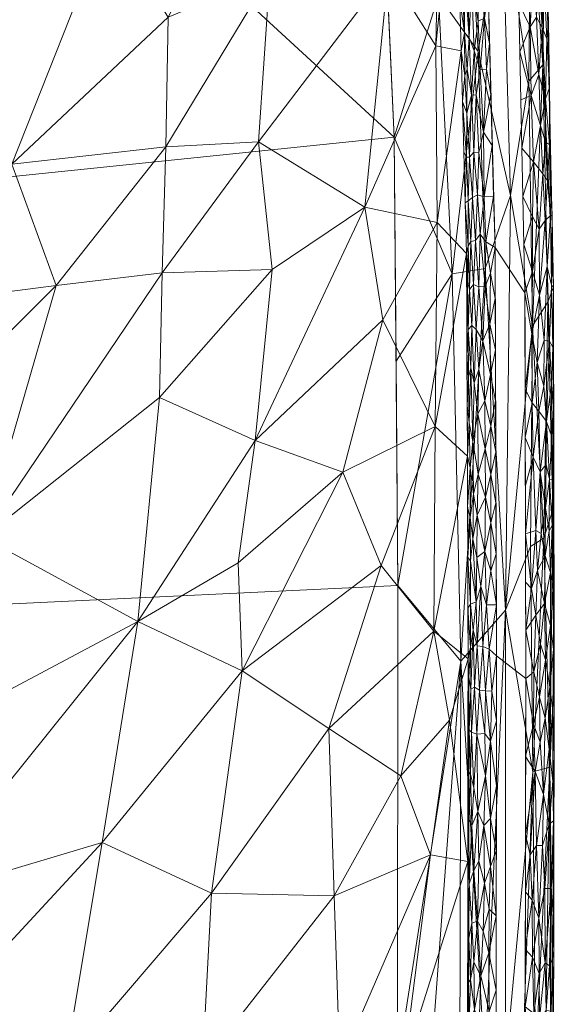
# Model space of a CAD drawing. Header units: millimetres. Extents: x -277 to 277, y 0 to 420.
# Tile 113 of 129: x 240 to 277, y 214 to 283. Entities that reach past the tile are written whole.
import ezdxf

# ---------------------------------------------------------------- set-up
doc = ezdxf.new("R2010")
doc.units = ezdxf.units.MM
doc.layers.add('A-GENM', color=13, linetype='Continuous')

# ---------------------------------------------------------------- blocks, each defined once
blk = doc.blocks.new('MODEL_CCASF646-0000410R0 - MODEL_CCASF646-0000410R0-462766-Preview')
at = {"layer": 'A-GENM', "lineweight": 9}
mesh = blk.add_polyface(dxfattribs=at)
corners = [(0.001, -418.071), (27.058, -418.028), (54.115, -417.814), (81.168, -417.341), (108.211, -416.472), (135.228, -414.994), (162.175, -412.551), (188.927, -408.504), (215.094, -401.625), (239.316, -389.574), (257.878, -369.901), (268.06, -344.836), (272.607, -318.164), (274.418, -291.167), (274.985, -264.116), (275.046, -237.058), (274.991, -209.999), (275.046, -182.942), (274.985, -155.884), (274.418, -128.833), (272.607, -101.836), (268.06, -75.164), (257.877, -50.099), (239.315, -30.426), (215.094, -18.375), (188.927, -11.496), (162.175, -7.449), (135.228, -5.006), (108.211, -3.528), (81.168, -2.659), (54.114, -2.186), (27.058, -1.972), (-0.001, -1.929), (-27.058, -1.972), (-54.115, -2.186), (-81.168, -2.659), (-108.211, -3.528), (-135.228, -5.006), (-162.175, -7.449), (-188.927, -11.496), (-215.094, -18.375), (-239.316, -30.426), (-257.878, -50.099), (-268.06, -75.164), (-272.607, -101.836), (-274.418, -128.833), (-274.985, -155.884), (-275.046, -182.942), (-274.991, -210.001), (-275.046, -237.058), (-274.985, -264.116), (-274.418, -291.167), (-272.607, -318.164), (-268.06, -344.836), (-257.877, -369.901), (-239.315, -389.574), (-215.094, -401.625), (-188.927, -408.504), (-162.175, -412.551), (-135.228, -414.994), (-108.211, -416.472), (-81.168, -417.341), (-54.114, -417.814), (-27.058, -418.028), (0, -417.379), (-28.642, -417.322), (-57.282, -417.085), (-85.919, -416.539), (-114.541, -415.492), (-143.122, -413.633), (-171.583, -410.421), (-199.673, -404.829), (-226.506, -394.82), (-249.166, -377.316), (-263.208, -352.36), (-269.623, -324.447), (-272.114, -295.914), (-272.885, -267.283), (-272.992, -238.642), (-272.958, -210), (-272.992, -181.358), (-272.885, -152.717), (-272.113, -124.086), (-269.623, -95.553), (-263.208, -67.64), (-249.167, -42.684), (-226.506, -25.18), (-199.673, -15.171), (-171.583, -9.579), (-143.122, -6.367), (-114.541, -4.508), (-85.919, -3.46), (-57.282, -2.915), (-28.642, -2.678), (0, -2.621), (28.642, -2.678), (57.282, -2.915), (85.919, -3.46), (114.541, -4.508), (143.122, -6.367), (171.583, -9.579), (199.673, -15.171), (226.506, -25.18), (249.167, -42.684), (263.208, -67.64), (269.623, -95.553), (272.113, -124.086), (272.885, -152.717), (272.992, -181.358), (272.958, -210), (272.992, -238.642), (272.885, -267.283), (272.114, -295.914), (269.623, -324.447), (263.208, -352.36), (249.166, -377.316), (226.506, -394.82), (199.673, -404.829), (171.583, -410.421), (143.122, -413.633), (114.541, -415.492), (85.919, -416.539), (57.282, -417.085), (28.642, -417.322)]
mesh.append_faces([[corners[k] for k in face] for face in [(42, 85, 41), (41, 86, 40), (86, 41, 85), (40, 87, 39), (117, 8, 116), (25, 101, 24), (100, 26, 99), (23, 103, 22), (103, 23, 102), (24, 102, 23), (102, 24, 101)]], dxfattribs={"vtx0": -1, "vtx1": -1})
mesh.append_faces([[corners[k] for k in face] for face in [(53, 74, 75, 52), (74, 53, 54, 73), (55, 72, 73), (72, 55, 56), (73, 54, 55), (78, 49, 50, 77), (79, 48, 49, 78), (77, 50, 51, 76), (52, 75, 76, 51), (65, 62, 63, 64), (62, 65, 66), (71, 56, 57), (56, 71, 72), (80, 46, 47, 79), (88, 38, 39, 87), (40, 86, 87), (89, 37, 38, 88), (90, 36, 37, 89), (91, 35, 36, 90), (92, 34, 35, 91), (93, 33, 34, 92), (94, 32, 33, 93), (122, 2, 3, 121), (121, 3, 4, 120), (2, 122, 123), (120, 4, 5, 119), (119, 5, 6, 118), (118, 6, 7, 117), (117, 7, 8), (116, 8, 9), (9, 115, 116), (115, 9, 10), (14, 110, 111, 13), (15, 109, 110, 14), (109, 15, 16), (27, 98, 99, 26), (98, 27, 28), (31, 94, 95, 30), (30, 95, 96, 29), (94, 31, 32), (29, 96, 97), (18, 107, 108, 17), (20, 105, 106, 19), (19, 106, 107, 18), (17, 108, 109, 16), (105, 20, 21, 104), (104, 21, 22, 103)]], dxfattribs={"vtx0": -1, "vtx2": -1})
mesh.append_faces([[corners[k] for k in face] for face in [(64, 63, 0, 1)]], dxfattribs={"vtx0": -1, "vtx3": -1})
mesh.append_faces([[corners[k] for k in face] for face in [(80, 81, 46), (47, 48, 79), (111, 112, 13)]], dxfattribs={"vtx1": -1, "vtx2": -1})
mesh.append_faces([[corners[k] for k in face] for face in [(66, 67, 61, 62), (67, 68, 60, 61), (70, 71, 57, 58), (68, 69, 59, 60), (69, 70, 58, 59), (45, 46, 81, 82), (44, 45, 82, 83), (43, 44, 83, 84), (42, 43, 84, 85), (123, 64, 1, 2), (10, 11, 114, 115), (113, 114, 11, 12), (112, 113, 12, 13), (100, 101, 25, 26), (28, 29, 97, 98)]], dxfattribs={"vtx1": -1, "vtx3": -1})
mesh = blk.add_polyface(dxfattribs=at)
corners = [(266.046, -210, -63.976), (266.075, -242.593, -63.976), (265.821, -274.887, -63.976), (264.382, -306.932, -63.976), (259.696, -338.602, -63.976), (247.12, -368.063, -63.976), (223.086, -388.983, -63.976), (192.998, -400.048, -63.976), (161.574, -405.693, -63.976), (129.877, -408.715, -63.976), (97.866, -410.36, -63.976), (64.948, -411.226, -63.976), (33.242, -411.595, -63.976), (0, -411.695, -63.976), (-33.017, -411.597, -63.976), (-65.431, -411.217, -63.976), (-97.019, -410.391, -63.976), (-129.264, -408.757, -63.976), (-161.334, -405.724, -63.976), (-192.843, -400.087, -63.976), (-223.038, -389.009, -63.976), (-247.098, -368.096, -63.976), (-259.65, -338.791, -63.976), (-264.342, -307.422, -63.976), (-265.818, -275.039, -63.976), (-266.074, -243.581, -63.976), (-266.046, -210, -63.976), (-266.075, -177.407, -63.976), (-265.821, -145.113, -63.976), (-264.382, -113.068, -63.976), (-259.696, -81.398, -63.976), (-247.12, -51.937, -63.976), (-223.086, -31.017, -63.976), (-192.998, -19.952, -63.976), (-161.574, -14.307, -63.976), (-129.877, -11.285, -63.976), (-97.866, -9.64, -63.976), (-64.948, -8.774, -63.976), (-33.242, -8.405, -63.976), (0, -8.305, -63.976), (33.017, -8.403, -63.976), (65.431, -8.783, -63.976), (97.019, -9.609, -63.976), (129.264, -11.243, -63.976), (161.334, -14.276, -63.976), (192.843, -19.913, -63.976), (223.038, -30.991, -63.976), (247.098, -51.904, -63.976), (259.65, -81.209, -63.976), (264.342, -112.578, -63.976), (265.818, -144.961, -63.976), (266.074, -176.419, -63.976), (-238.498, -210, -63.976), (-238.52, -242.266, -63.976), (-238.122, -272.174, -63.976), (-235.984, -302.451, -63.976), (-228.82, -331.787, -63.976), (-210.58, -355.979, -63.976), (-183.132, -369.371, -63.976), (-153.456, -375.754, -63.976), (-123.072, -379.016, -63.976), (-92.032, -380.731, -63.976), (-62.327, -381.554, -63.976), (-30.931, -381.935, -63.976), (0, -382.027, -63.976), (31.791, -381.929, -63.976), (61.996, -381.561, -63.976), (93.117, -380.689, -63.976), (123.737, -378.965, -63.976), (153.662, -375.724, -63.976), (183.395, -369.29, -63.976), (210.603, -355.961, -63.976), (228.828, -331.766, -63.976), (236.038, -302.03, -63.976), (238.137, -271.673, -63.976), (238.522, -240.77, -63.976), (238.498, -210, -63.976), (238.522, -179.23, -63.976), (238.137, -148.327, -63.976), (236.038, -117.97, -63.976), (228.828, -88.234, -63.976), (210.603, -64.039, -63.976), (183.395, -50.71, -63.976), (153.662, -44.277, -63.976), (123.737, -41.035, -63.976), (93.117, -39.311, -63.976), (61.996, -38.439, -63.976), (31.791, -38.071, -63.976), (0, -37.973, -63.976), (-30.931, -38.065, -63.976), (-62.327, -38.446, -63.976), (-92.032, -39.269, -63.976), (-123.072, -40.984, -63.976), (-153.456, -44.246, -63.976), (-183.132, -50.629, -63.976), (-210.58, -64.021, -63.976), (-228.82, -88.213, -63.976), (-235.984, -117.549, -63.976), (-238.122, -147.826, -63.976), (-238.52, -177.734, -63.976)]
mesh.append_faces([[corners[k] for k in face] for face in [(57, 21, 56), (97, 30, 96)]], dxfattribs={"vtx0": -1, "vtx1": -1})
mesh.append_faces([[corners[k] for k in face] for face in [(60, 16, 17, 59), (59, 17, 18, 58), (16, 60, 61), (54, 24, 25, 53), (26, 52, 53, 25), (13, 64, 65), (71, 5, 6, 70), (2, 73, 74, 1), (5, 71, 72, 4), (96, 30, 31, 95), (32, 94, 95, 31), (35, 92, 93, 34), (92, 35, 36, 91), (37, 90, 91, 36), (38, 89, 90, 37), (89, 38, 39, 88), (81, 46, 47, 80), (49, 79, 80, 48), (80, 47, 48), (46, 81, 82, 45), (43, 83, 84, 42), (44, 82, 83, 43), (82, 44, 45)]], dxfattribs={"vtx0": -1, "vtx2": -1})
mesh.append_faces([[corners[k] for k in face] for face in [(58, 18, 19, 20), (56, 21, 22, 23), (70, 6, 7, 8), (94, 32, 33, 34)]], dxfattribs={"vtx0": -1, "vtx3": -1})
mesh.append_faces([[corners[k] for k in face] for face in [(54, 55, 24), (2, 3, 73), (74, 75, 1), (29, 30, 97, 28), (97, 98, 28), (93, 94, 34), (49, 50, 79), (76, 77, 0), (84, 85, 42)]], dxfattribs={"vtx1": -1, "vtx2": -1})
mesh.append_faces([[corners[k] for k in face] for face in [(13, 14, 63, 64), (14, 15, 62, 63), (61, 62, 15, 16), (23, 24, 55, 56), (57, 58, 20, 21), (11, 12, 66, 67), (12, 13, 65, 66), (10, 11, 67, 68), (8, 9, 69, 70), (9, 10, 68, 69), (72, 73, 3, 4), (0, 1, 75, 76), (26, 27, 99, 52), (27, 28, 98, 99), (78, 79, 50, 51), (77, 78, 51, 0), (86, 87, 40, 41), (85, 86, 41, 42), (39, 40, 87, 88)]], dxfattribs={"vtx1": -1, "vtx3": -1})
mesh = blk.add_polyface(dxfattribs=at)
corners = [(-270.484, -238.284, -51.127), (-272.166, -210, -43.819), (-270.418, -210, -50.624), (-273.63, -241.843, -38.511), (-273.975, -270.93, -36.545), (-275.505, -261.805, -27.582), (-265.818, -275.039, -63.976), (-269.887, -265.447, -53.048), (-265.946, -259.31, -63.976), (-276.723, -230.83, -13.492), (-276.931, -248.88, -10.622), (-277.047, -237.262, -1.992), (-275.538, -230.521, -26.394), (-275.737, -210, -23.055), (-274.817, -210, -30.022), (-266.046, -210, -63.976), (-268.379, -210, -57.348), (-276.991, -210, -2.018), (-276.813, -210, -9.043), (-276.398, -210, -16.06), (-273.63, -210, -36.947), (-266.074, -243.581, -63.976), (-276.318, -246.905, -20.27), (-275.376, -246.311, -28.467), (-272.188, -265.828, -44.871), (-276.582, -263.465, -16.756), (-276.982, -264.526, -1.977), (-276.252, -280.109, -18.143), (-275.251, -278.967, -27.89)]
mesh.append_faces([[corners[k] for k in face] for face in [(6, 7, 8), (15, 0, 16), (21, 0, 15), (20, 12, 14), (1, 3, 20), (17, 9, 11)]], dxfattribs={"vtx0": -1, "vtx1": -1})
mesh.append_faces([[corners[k] for k in face] for face in [(3, 4, 5), (9, 10, 11), (9, 13, 12), (3, 12, 20), (21, 7, 0), (22, 23, 5), (3, 1, 0), (24, 3, 0), (9, 12, 22), (10, 9, 22), (25, 26, 10), (25, 5, 27), (25, 10, 22), (5, 25, 22), (26, 25, 27), (22, 12, 23), (5, 4, 28), (3, 24, 4), (0, 7, 24), (12, 3, 23), (3, 5, 23)]], dxfattribs={"vtx0": -1, "vtx1": -1, "vtx2": -1})
mesh.append_faces([[corners[k] for k in face] for face in [(0, 1, 2), (12, 13, 14), (0, 2, 16), (7, 21, 8)]], dxfattribs={"vtx0": -1, "vtx2": -1})
mesh.append_faces([[corners[k] for k in face] for face in [(17, 18, 9), (19, 13, 9), (18, 19, 9), (26, 11, 10)]], dxfattribs={"vtx1": -1, "vtx2": -1})
mesh = blk.add_polyface(dxfattribs=at)
corners = [(-276.928, -217.423, -1.479), (-276.829, -222.332, -1.175), (-276.7, -216.895, -0.951), (-276.465, -213.76, -0.643), (-276.282, -210, -0.474), (-276.528, -210, -0.722), (-276.826, -213.732, -1.209), (-275.497, -221.517, -0.065), (-275.007, -218.063), (-275.51, -217.52, -0.071), (-275.997, -213.191, -0.275), (-275.99, -216.365, -0.268), (-275.607, -213.566, -0.102), (-274.999, -214.032), (-274.991, -210.001), (-275.339, -210, -0.034), (-276.724, -210, -1.013), (-276.869, -210, -1.332), (-276.96, -210, -1.67), (-276.991, -210, -2.018), (-276.953, -213.13, -1.615), (-275.951, -220.248, -0.242), (-275.676, -210, -0.128), (-276.395, -217.115, -0.564), (-276.378, -222.331, -0.537), (-276.999, -213.972, -2.014), (-277.007, -217.945, -2.01), (-275.994, -210, -0.276), (-276.683, -226.843, -0.888), (-276.97, -220.545, -1.621), (-277.015, -221.917, -2.007), (-276.977, -223.794, -1.617), (-276.22, -225.336, -0.402), (-275.016, -222.093), (-275.791, -225.343, -0.161), (-275.357, -224.699, -0.032)]
mesh.append_faces([[corners[k] for k in face] for face in [(27, 10, 22), (13, 9, 8), (4, 10, 27)]], dxfattribs={"vtx0": -1, "vtx1": -1})
mesh.append_faces([[corners[k] for k in face] for face in [(0, 1, 2), (2, 6, 0), (7, 8, 9), (10, 11, 12), (13, 15, 12), (3, 10, 4), (12, 9, 13), (12, 11, 9), (9, 11, 21), (6, 3, 16), (10, 12, 22), (23, 3, 2), (24, 23, 1), (7, 9, 21), (0, 6, 20), (23, 11, 10), (3, 6, 2), (1, 28, 24), (21, 11, 23), (30, 31, 29), (32, 21, 24), (21, 34, 7), (29, 1, 0), (1, 23, 2), (21, 23, 24), (1, 29, 31), (26, 29, 0), (23, 10, 3), (7, 35, 33), (0, 20, 25), (17, 20, 6), (21, 32, 34)]], dxfattribs={"vtx0": -1, "vtx1": -1, "vtx2": -1})
mesh.append_faces([[corners[k] for k in face] for face in [(3, 4, 5), (0, 25, 26), (12, 15, 22), (20, 17, 18), (29, 26, 30), (7, 33, 8)]], dxfattribs={"vtx0": -1, "vtx2": -1})
mesh.append_faces([[corners[k] for k in face] for face in [(16, 17, 6), (18, 19, 20), (5, 16, 3), (19, 25, 20)]], dxfattribs={"vtx1": -1, "vtx2": -1})
mesh.append_faces([[corners[k] for k in face] for face in [(13, 14, 15)]], dxfattribs={"vtx2": -1})
mesh = blk.add_polyface(dxfattribs=at)
corners = [(-271.44, -213.84, -0.7), (-271.782, -212.867, -0.385), (-271.888, -216.194, -0.316), (-270.963, -212.602, -1.917), (-270.96, -210, -1.916), (-271.113, -210, -1.576), (-270.978, -224.915, -1.918), (-270.972, -220.409, -1.918), (-271.082, -222.664, -1.354), (-271.574, -210, -0.557), (-272.06, -219.326, -0.222), (-272.454, -217.807, -0.071), (-272.976, -224.967), (-272.56, -223.86, -0.047), (-272.971, -220.408), (-272.964, -215.204), (-271.404, -223.586, -0.759), (-271.256, -219.886, -0.97), (-272.466, -213.705, -0.067), (-272.958, -210), (-271.649, -220.033, -0.494), (-271.174, -215.936, -1.114), (-271.408, -217.163, -0.744), (-271.023, -215.739, -1.519), (-271.063, -212.801, -1.379), (-271.048, -218.844, -1.444), (-272.463, -220.874, -0.07), (-271.246, -226.741, -1.006), (-272.266, -210, -0.278), (-272.144, -222.689, -0.185), (-271.757, -224.236, -0.413), (-271.42, -210, -0.896), (-270.966, -215.204, -1.917), (-271.267, -210, -1.236)]
mesh.append_faces([[corners[k] for k in face] for face in [(12, 13, 14), (14, 11, 15), (15, 18, 19), (19, 18, 28), (32, 25, 7), (33, 24, 5), (3, 23, 32)]], dxfattribs={"vtx0": -1, "vtx1": -1})
mesh.append_faces([[corners[k] for k in face] for face in [(0, 1, 2), (1, 0, 9), (10, 2, 11), (16, 8, 17), (17, 20, 16), (21, 0, 22), (23, 24, 21), (15, 11, 18), (25, 17, 8), (14, 13, 26), (2, 1, 18), (27, 8, 16), (2, 18, 11), (13, 29, 26), (10, 26, 29), (14, 26, 11), (25, 21, 17), (22, 17, 21), (10, 20, 2), (30, 20, 29), (25, 23, 21), (8, 7, 25), (31, 0, 24), (21, 24, 0), (22, 2, 20), (18, 1, 28), (26, 10, 11), (2, 22, 0), (20, 17, 22), (25, 32, 23), (3, 5, 24), (3, 24, 23), (20, 10, 29), (20, 30, 16)]], dxfattribs={"vtx0": -1, "vtx1": -1, "vtx2": -1})
mesh.append_faces([[corners[k] for k in face] for face in [(6, 7, 8), (31, 9, 0), (9, 28, 1), (33, 31, 24)]], dxfattribs={"vtx1": -1, "vtx2": -1})
mesh.append_faces([[corners[k] for k in face] for face in [(3, 4, 5)]], dxfattribs={"vtx2": -1})
mesh = blk.add_polyface(dxfattribs=at)
corners = [(-270.96, -210, -1.916), (-270.977, -224.217, -1.918), (-266.477, -210, -14.818), (-268.677, -254.739, -14.319), (-268.831, -269.036, -13.466), (-265.009, -262.214, -22.368), (-255.147, -237.589, -36.061), (-247.821, -241.063, -42.953), (-245.319, -225.559, -45.301), (-242.074, -264.635, -46.679), (-226.136, -262.558, -56.897), (-226.949, -249.563, -57.072), (-230.927, -210, -54.825), (-232.215, -221.64, -54.66), (-219.134, -210, -62.202), (-223.638, -234.351, -59.446), (-221.421, -222.217, -60.904), (-235.173, -234.354, -52.533), (-252.357, -210, -37.584), (-261.995, -210, -27.719), (-261.606, -221.814, -28.267), (-236.956, -246.937, -50.99), (-270.993, -238.434, -1.92), (-268.594, -240.387, -14.661), (-269.687, -234.146, -10.953), (-270.942, -252.65, -1.925), (-256.059, -253.744, -34.751), (-262.195, -251.54, -27.127), (-263.739, -270.127, -24.255), (-257.244, -265.747, -33.056), (-254.851, -245.16, -36.241), (-264.9, -244.989, -22.863), (-270.891, -266.867, -1.931), (-266.28, -230.226, -20.29), (-268.358, -224.677, -15.318), (-261.225, -233.554, -28.741), (-214.932, -253.241, -63.18), (-215.491, -262.01, -62.42), (-217.472, -247.274, -62.217), (-209.627, -234.913, -66.437), (-242.72, -210, -47.448), (-252.98, -221.999, -38.469), (-249.327, -256.777, -41.207), (-249.526, -265.505, -40.691)]
mesh.append_faces([[corners[k] for k in face] for face in [(12, 13, 14), (25, 23, 22)]], dxfattribs={"vtx0": -1, "vtx1": -1})
mesh.append_faces([[corners[k] for k in face] for face in [(3, 4, 5), (6, 7, 8), (9, 10, 11), (15, 16, 17), (21, 17, 7), (22, 23, 24), (23, 25, 3), (9, 11, 21), (5, 26, 27), (28, 29, 26), (27, 26, 30), (27, 31, 3), (31, 23, 3), (24, 33, 34), (33, 35, 20), (2, 1, 34), (36, 10, 37), (10, 36, 38), (21, 15, 17), (10, 38, 11), (11, 39, 15), (13, 7, 17), (13, 8, 7), (8, 40, 41), (16, 14, 13), (21, 7, 42), (21, 42, 43), (11, 15, 21), (8, 13, 12), (17, 16, 13), (34, 20, 19), (41, 20, 35), (20, 41, 18), (41, 35, 6), (31, 6, 35), (41, 6, 8), (21, 43, 9), (43, 42, 29), (29, 42, 26), (42, 7, 26), (30, 26, 7), (26, 5, 28), (3, 5, 27), (6, 31, 27), (23, 31, 35), (33, 24, 23), (1, 24, 34), (35, 33, 23), (34, 33, 20), (7, 6, 30), (27, 30, 6)]], dxfattribs={"vtx0": -1, "vtx1": -1, "vtx2": -1})
mesh.append_faces([[corners[k] for k in face] for face in [(34, 19, 2), (24, 1, 22), (41, 40, 18)]], dxfattribs={"vtx0": -1, "vtx2": -1})
mesh.append_faces([[corners[k] for k in face] for face in [(0, 1, 2)]], dxfattribs={"vtx1": -1})
mesh.append_faces([[corners[k] for k in face] for face in [(18, 19, 20), (25, 32, 3), (12, 40, 8)]], dxfattribs={"vtx1": -1, "vtx2": -1})
mesh = blk.add_polyface(dxfattribs=at)
corners = [(-275.357, -224.699, -0.032), (-275.024, -226.124), (-275.016, -222.093), (-276.689, -232.089, -0.878), (-276.934, -229.844, -1.4), (-276.952, -234.798, -1.426), (-276.732, -236.439, -0.933), (-276.22, -225.336, -0.402), (-276.683, -226.843, -0.888), (-276.285, -228.918, -0.445), (-276.078, -239.465, -0.29), (-275.605, -237.515, -0.086), (-276.012, -235.756, -0.256), (-275.697, -230.528, -0.12), (-275.791, -225.343, -0.161), (-275.576, -233.85, -0.079), (-276.064, -232.587, -0.289), (-276.984, -227.071, -1.613), (-277.035, -231.571, -1.997), (-276.829, -222.332, -1.175), (-277.023, -225.889, -2.003), (-276.977, -223.794, -1.617), (-277.015, -221.917, -2.007), (-276.437, -238.377, -0.561), (-276.41, -234.266, -0.541), (-275.497, -221.517, -0.065), (-275.035, -231.591), (-277.047, -237.253, -1.992), (-276.979, -239.117, -1.497), (-276.777, -240.783, -0.999), (-276.367, -242.321, -0.493), (-275.047, -237.058), (-275.039, -240.441), (-275.755, -241.496, -0.135), (-277.039, -240.66, -1.99), (-276.378, -222.331, -0.537)]
mesh.append_faces([[corners[k] for k in face] for face in [(20, 21, 22), (1, 13, 26), (18, 17, 20), (31, 11, 32)]], dxfattribs={"vtx0": -1, "vtx1": -1})
mesh.append_faces([[corners[k] for k in face] for face in [(3, 4, 5), (5, 6, 3), (7, 8, 9), (10, 11, 12), (9, 13, 14), (7, 9, 14), (15, 13, 16), (17, 18, 4), (1, 0, 13), (19, 17, 8), (23, 12, 24), (0, 25, 14), (8, 4, 3), (8, 3, 9), (24, 9, 3), (18, 5, 4), (24, 16, 9), (15, 12, 11), (19, 21, 17), (28, 5, 27), (5, 28, 6), (17, 21, 20), (8, 17, 4), (6, 28, 29), (30, 10, 23), (24, 3, 6), (23, 24, 6), (24, 12, 16), (29, 23, 6), (11, 10, 33), (12, 23, 10), (32, 11, 33), (31, 15, 11), (26, 13, 15), (13, 0, 14), (15, 16, 12), (9, 16, 13), (8, 7, 35)]], dxfattribs={"vtx0": -1, "vtx1": -1, "vtx2": -1})
mesh.append_faces([[corners[k] for k in face] for face in [(0, 1, 2), (5, 18, 27), (15, 31, 26), (28, 27, 34)]], dxfattribs={"vtx0": -1, "vtx2": -1})
mesh = blk.add_polyface(dxfattribs=at)
corners = [(-271.407, -229.422, -0.769), (-271.174, -230.329, -1.157), (-271.246, -226.741, -1.006), (-272.562, -232.652, -0.05), (-272.556, -227.246, -0.049), (-272.981, -229.525), (-272.178, -233.202, -0.177), (-272.214, -230.218, -0.16), (-272.228, -236.181, -0.157), (-271.606, -233.151, -0.552), (-271.796, -236.228, -0.398), (-271.45, -236.444, -0.727), (-272.466, -239.11, -0.076), (-272.661, -236.166, -0.03), (-271.195, -236.32, -1.131), (-271.049, -237.132, -1.538), (-271.071, -233.451, -1.441), (-272.094, -226.742, -0.211), (-272.976, -224.967), (-270.978, -224.915, -1.918), (-271.048, -227.17, -1.485), (-270.983, -229.421, -1.919), (-271.234, -233.296, -1.046), (-271.686, -227.733, -0.473), (-271.036, -230.508, -1.552), (-271.082, -222.664, -1.354), (-271.404, -223.586, -0.759), (-271.757, -224.236, -0.413), (-272.56, -223.86, -0.047), (-272.144, -222.689, -0.185), (-270.994, -238.434, -1.92), (-270.988, -233.927, -1.919), (-272.987, -234.083), (-272.992, -238.642)]
mesh.append_faces([[corners[k] for k in face] for face in [(19, 20, 21), (33, 13, 32)]], dxfattribs={"vtx0": -1, "vtx1": -1})
mesh.append_faces([[corners[k] for k in face] for face in [(0, 1, 2), (3, 4, 5), (6, 7, 3), (8, 6, 3), (9, 10, 11), (12, 8, 13), (14, 15, 16), (17, 4, 7), (22, 14, 16), (2, 23, 0), (1, 24, 20), (20, 2, 1), (19, 25, 20), (25, 2, 20), (2, 26, 23), (27, 23, 26), (9, 23, 7), (23, 9, 0), (22, 0, 9), (17, 7, 23), (28, 18, 4), (27, 17, 23), (28, 17, 29), (17, 28, 4), (1, 16, 24), (16, 15, 31), (22, 16, 1), (0, 22, 1), (11, 22, 9), (31, 24, 16), (20, 24, 21), (32, 13, 3), (8, 3, 13), (3, 7, 4), (10, 6, 8), (9, 7, 6), (6, 10, 9), (11, 14, 22), (17, 27, 29)]], dxfattribs={"vtx0": -1, "vtx1": -1, "vtx2": -1})
mesh.append_faces([[corners[k] for k in face] for face in [(4, 18, 5), (24, 31, 21), (3, 5, 32)]], dxfattribs={"vtx0": -1, "vtx2": -1})
mesh.append_faces([[corners[k] for k in face] for face in [(30, 31, 15)]], dxfattribs={"vtx1": -1, "vtx2": -1})
mesh = blk.add_polyface(dxfattribs=at)
corners = [(-271.571, -242.435, -0.595), (-271.343, -240.437, -0.876), (-271.621, -239.35, -0.545), (-271.796, -236.228, -0.398), (-272.228, -236.181, -0.157), (-272.024, -239.303, -0.255), (-272.169, -245.968, -0.184), (-272.276, -242.222, -0.14), (-272.588, -244.61, -0.046), (-271.164, -242.266, -1.207), (-271.165, -245.31, -1.205), (-270.968, -245.542, -1.923), (-272.979, -242.222), (-272.602, -251.373, -0.041), (-272.593, -247.982, -0.044), (-272.952, -249.382), (-271.893, -243.516, -0.334), (-271.159, -239.255, -1.218), (-270.981, -241.988, -1.921), (-270.994, -238.434, -1.92), (-271.152, -248.348, -1.228), (-272.466, -239.11, -0.076), (-271.195, -236.32, -1.131), (-271.339, -246.85, -0.881), (-271.6, -245.545, -0.565), (-271.624, -248.523, -0.54), (-272.214, -249.783, -0.162), (-272.965, -245.802), (-271.45, -236.444, -0.727), (-271.049, -237.132, -1.538), (-271.378, -249.978, -0.818), (-272.992, -238.642), (-272.661, -236.166, -0.03), (-270.955, -249.096, -1.924)]
mesh.append_faces([[corners[k] for k in face] for face in [(12, 21, 31)]], dxfattribs={"vtx0": -1, "vtx1": -1})
mesh.append_faces([[corners[k] for k in face] for face in [(0, 1, 2), (3, 4, 5), (6, 7, 8), (9, 10, 11), (7, 12, 8), (13, 14, 15), (7, 6, 16), (11, 10, 20), (16, 0, 2), (5, 4, 21), (7, 5, 21), (17, 22, 1), (16, 5, 7), (23, 24, 25), (25, 6, 26), (14, 26, 6), (27, 14, 8), (16, 6, 24), (6, 8, 14), (7, 21, 12), (0, 16, 24), (5, 16, 2), (23, 0, 24), (1, 0, 9), (17, 1, 9), (28, 1, 22), (17, 9, 18), (17, 29, 22), (30, 20, 23), (20, 10, 23), (23, 10, 0), (0, 10, 9), (23, 25, 30), (6, 25, 24), (19, 29, 17), (3, 5, 2), (21, 32, 31), (28, 3, 2), (1, 28, 2)]], dxfattribs={"vtx0": -1, "vtx1": -1, "vtx2": -1})
mesh.append_faces([[corners[k] for k in face] for face in [(17, 18, 19), (9, 11, 18)]], dxfattribs={"vtx0": -1, "vtx2": -1})
mesh.append_faces([[corners[k] for k in face] for face in [(27, 15, 14), (12, 27, 8), (33, 11, 20)]], dxfattribs={"vtx1": -1, "vtx2": -1})
mesh = blk.add_polyface(dxfattribs=at)
corners = [(-275.867, -244.633, -0.18), (-275.45, -243.382, -0.044), (-275.755, -241.496, -0.135), (-276.065, -251.552, -0.284), (-275.565, -252.577, -0.075), (-275.741, -247.437, -0.129), (-276.479, -252.059, -0.604), (-276.438, -249.024, -0.558), (-276.718, -251.041, -0.906), (-276.861, -254.018, -1.187), (-276.917, -251.003, -1.306), (-276.987, -255.893, -1.586), (-275.039, -240.441), (-276.777, -240.783, -0.999), (-276.788, -244.503, -1.014), (-276.367, -242.321, -0.493), (-276.979, -239.117, -1.497), (-276.97, -243.287, -1.452), (-276.127, -247.234, -0.318), (-276.412, -245.674, -0.532), (-275.024, -247.205), (-277.006, -254.286, -1.982), (-277.014, -250.879, -1.984), (-275.97, -255.818, -0.238), (-276.502, -255.095, -0.638), (-276.687, -247.415, -0.852), (-277.039, -240.66, -1.99), (-277.031, -244.066, -1.988), (-277.022, -247.473, -1.986), (-276.904, -247.794, -1.262), (-275.031, -243.823), (-275.008, -253.969), (-275.016, -250.587), (-276.437, -238.377, -0.561), (-276.078, -239.465, -0.29)]
mesh.append_faces([[corners[k] for k in face] for face in [(21, 10, 22), (20, 4, 32), (30, 1, 20)]], dxfattribs={"vtx0": -1, "vtx1": -1})
mesh.append_faces([[corners[k] for k in face] for face in [(0, 1, 2), (3, 4, 5), (6, 7, 8), (9, 8, 10), (11, 9, 10), (2, 1, 12), (13, 14, 15), (16, 17, 13), (18, 0, 19), (18, 3, 5), (5, 20, 1), (23, 3, 24), (8, 7, 25), (13, 17, 14), (10, 29, 22), (26, 17, 16), (14, 17, 29), (29, 25, 14), (15, 19, 0), (14, 25, 19), (29, 10, 8), (19, 25, 7), (29, 8, 25), (8, 9, 24), (18, 19, 7), (14, 19, 15), (3, 18, 7), (0, 18, 5), (3, 7, 6), (3, 23, 4), (4, 20, 5), (15, 0, 2), (5, 1, 0), (17, 28, 29), (21, 11, 10), (33, 13, 15), (15, 2, 34), (8, 24, 6), (3, 6, 24)]], dxfattribs={"vtx0": -1, "vtx1": -1, "vtx2": -1})
mesh.append_faces([[corners[k] for k in face] for face in [(1, 30, 12)]], dxfattribs={"vtx0": -1, "vtx2": -1})
mesh.append_faces([[corners[k] for k in face] for face in [(17, 26, 27, 28)]], dxfattribs={"vtx0": -1, "vtx3": -1})
mesh.append_faces([[corners[k] for k in face] for face in [(31, 32, 4), (28, 22, 29)]], dxfattribs={"vtx1": -1, "vtx2": -1})
mesh = blk.add_polyface(dxfattribs=at)
corners = [(-271.335, -253.675, -0.866), (-271.706, -251.395, -0.463), (-271.683, -255.629, -0.471), (-271.378, -249.978, -0.818), (-271.624, -248.523, -0.54), (-271.422, -257.807, -0.725), (-272.583, -254.751, -0.043), (-272.563, -258.379, -0.044), (-272.177, -256.539, -0.17), (-272.939, -252.962), (-272.602, -251.373, -0.041), (-272.198, -253.161, -0.166), (-272.214, -249.783, -0.162), (-271.176, -258.862, -1.101), (-271.066, -255.001, -1.418), (-272.952, -249.382), (-271.145, -251.83, -1.231), (-271.015, -258.204, -1.547), (-270.929, -256.205, -1.927), (-271.004, -261.539, -1.51), (-271.261, -261.821, -0.915), (-270.917, -259.759, -1.928), (-270.904, -263.313, -1.929), (-270.942, -252.65, -1.925), (-272.899, -263.703), (-272.53, -261.91, -0.046), (-272.912, -260.123), (-271.742, -258.744, -0.412), (-272.029, -260.739, -0.227), (-271.56, -261.548, -0.551), (-272.925, -256.543), (-272.593, -247.982, -0.044), (-270.955, -249.096, -1.924), (-271.152, -248.348, -1.228)]
mesh.append_faces([[corners[k] for k in face] for face in [(9, 10, 15), (21, 19, 22), (24, 25, 26), (30, 6, 9)]], dxfattribs={"vtx0": -1, "vtx1": -1})
mesh.append_faces([[corners[k] for k in face] for face in [(0, 1, 2), (3, 4, 1), (2, 5, 0), (6, 7, 8), (9, 6, 10), (11, 1, 12), (2, 11, 8), (0, 13, 14), (16, 0, 14), (14, 17, 18), (13, 19, 17), (5, 20, 13), (17, 19, 21), (20, 19, 13), (13, 17, 14), (7, 26, 25), (27, 28, 29), (7, 28, 8), (28, 7, 25), (7, 6, 30), (11, 6, 8), (2, 1, 11), (10, 11, 12), (3, 1, 0), (11, 10, 6), (31, 10, 12), (4, 12, 1), (27, 8, 28), (2, 27, 5), (16, 3, 0), (16, 32, 33), (23, 16, 14), (3, 16, 33), (29, 20, 5), (8, 27, 2), (29, 5, 27), (0, 5, 13)]], dxfattribs={"vtx0": -1, "vtx1": -1, "vtx2": -1})
mesh.append_faces([[corners[k] for k in face] for face in [(17, 21, 18), (16, 23, 32)]], dxfattribs={"vtx0": -1, "vtx2": -1})
mesh.append_faces([[corners[k] for k in face] for face in [(18, 23, 14), (30, 26, 7)]], dxfattribs={"vtx1": -1, "vtx2": -1})
mesh = blk.add_polyface(dxfattribs=at)
corners = [(-276.768, -269.537, -1.231), (-276.893, -269.542, -1.639), (-276.709, -274.519, -1.263), (-275.97, -255.818, -0.238), (-275.488, -256.389, -0.057), (-275.565, -252.577, -0.075), (-276.847, -257.659, -1.186), (-276.861, -254.018, -1.187), (-276.987, -255.893, -1.586), (-276.328, -260.803, -0.496), (-275.999, -263.96, -0.281), (-275.834, -259.229, -0.18), (-276.405, -269.181, -0.646), (-276.551, -265.955, -0.78), (-275.466, -261.234, -0.058), (-275.519, -269.468, -0.095), (-274.844, -270.879), (-274.915, -267.497), (-276.716, -260.715, -0.965), (-276.305, -257.557, -0.462), (-276.502, -255.095, -0.638), (-275.001, -257.351), (-275.008, -253.969), (-275.514, -265.61, -0.081), (-274.985, -264.116), (-274.993, -260.734), (-276.855, -264.654, -1.321), (-276.951, -260.31, -1.527), (-276.574, -271.986, -0.918), (-276.998, -257.693, -1.98), (-277.006, -254.286, -1.982), (-276.99, -261.099, -1.979), (-276.982, -264.506, -1.977), (-276.909, -267.912, -1.977), (-275.977, -268.568, -0.294), (-275.584, -273.308, -0.136), (-276.836, -271.317, -1.977), (-276.251, -272.456, -0.534)]
mesh.append_faces([[corners[k] for k in face] for face in [(33, 26, 32), (36, 1, 33)]], dxfattribs={"vtx0": -1, "vtx1": -1})
mesh.append_faces([[corners[k] for k in face] for face in [(0, 1, 2), (3, 4, 5), (6, 7, 8), (9, 10, 11), (0, 12, 13), (4, 11, 14), (10, 9, 13), (18, 19, 20), (6, 20, 7), (18, 9, 19), (21, 4, 14), (3, 11, 4), (4, 22, 5), (23, 14, 10), (3, 20, 19), (10, 14, 11), (11, 3, 19), (13, 9, 18), (26, 18, 27), (13, 26, 0), (12, 0, 28), (24, 14, 23), (27, 8, 29), (8, 27, 6), (18, 26, 13), (27, 32, 26), (33, 1, 26), (27, 18, 6), (20, 6, 18), (34, 23, 10), (15, 23, 34), (12, 10, 13), (34, 35, 15), (17, 23, 15), (26, 1, 0), (11, 19, 9), (37, 34, 12), (10, 12, 34)]], dxfattribs={"vtx0": -1, "vtx1": -1, "vtx2": -1})
mesh.append_faces([[corners[k] for k in face] for face in [(15, 16, 17), (8, 30, 29), (4, 21, 22)]], dxfattribs={"vtx0": -1, "vtx2": -1})
mesh.append_faces([[corners[k] for k in face] for face in [(14, 24, 25, 21), (27, 29, 31, 32)]], dxfattribs={"vtx0": -1, "vtx3": -1})
mesh.append_faces([[corners[k] for k in face] for face in [(17, 24, 23)]], dxfattribs={"vtx1": -1, "vtx2": -1})
mesh = blk.add_polyface(dxfattribs=at)
corners = [(-268.935, -309.455, -1.939), (-268.069, -299.732, -12.611), (-270.144, -295.29, -1.943), (-268.677, -254.739, -14.319), (-270.891, -266.867, -1.931), (-268.831, -269.036, -13.466), (-230.002, -289.632, -52.739), (-211.223, -277.066, -63.324), (-221.371, -274.769, -58.646), (-249.78, -274.352, -40.031), (-238.978, -273.141, -48.4), (-242.074, -264.635, -46.679), (-268.724, -281.442, -13.017), (-263.739, -270.127, -24.255), (-240.046, -294.263, -46.02), (-239.941, -304.084, -45.004), (-257.244, -265.747, -33.056), (-256.296, -274.698, -33.706), (-249.526, -265.505, -40.691), (-227.674, -271.887, -55.467), (-235.574, -282.693, -49.976), (-259.479, -304.696, -27.471), (-255.381, -294.068, -33.309), (-261.43, -296.634, -25.858), (-257.089, -286.414, -32.113), (-265.416, -286.708, -20.4), (-257.126, -312.653, -29.091), (-252.602, -301.311, -35.301), (-249.92, -309.049, -36.736), (-245.697, -290.083, -42.29), (-270.518, -281.079, -1.937), (-267.169, -311.737, -12.473), (-265.009, -262.214, -22.368), (-268.943, -291.405, -11.113), (-264.114, -306.35, -20.414), (-230.59, -299.613, -51.362), (-232.911, -310.709, -48.558), (-224.118, -302.776, -54.504), (-222.275, -313.099, -53.965), (-214.366, -297.927, -59.835), (-215.491, -262.01, -62.42), (-226.136, -262.558, -56.897), (-220.077, -292.445, -57.737), (-249.948, -283.452, -39.313)]
mesh.append_faces([[corners[k] for k in face] for face in [(0, 1, 2), (2, 12, 30)]], dxfattribs={"vtx0": -1, "vtx1": -1})
mesh.append_faces([[corners[k] for k in face] for face in [(3, 4, 5), (6, 7, 8), (9, 10, 11), (5, 12, 13), (6, 14, 15), (16, 17, 18), (19, 20, 8), (21, 22, 23), (24, 25, 23), (22, 24, 23), (21, 26, 27), (27, 26, 28), (10, 20, 19), (6, 8, 20), (29, 27, 14), (24, 9, 17), (9, 18, 17), (17, 13, 25), (0, 31, 1), (32, 5, 13), (12, 2, 33), (12, 5, 30), (1, 23, 25), (1, 31, 34), (25, 12, 33), (13, 12, 25), (35, 36, 37), (38, 39, 37), (40, 41, 19), (14, 6, 20), (35, 6, 15), (7, 6, 42), (37, 39, 42), (35, 37, 42), (6, 35, 42), (36, 35, 15), (29, 14, 20), (28, 14, 27), (10, 29, 20), (22, 29, 43), (27, 29, 22), (34, 21, 23), (14, 28, 15), (27, 22, 21), (24, 22, 43), (9, 24, 43), (25, 24, 17), (1, 34, 23), (10, 9, 43), (18, 9, 11), (13, 17, 16), (2, 1, 33), (25, 33, 1), (10, 43, 29), (41, 11, 10), (40, 19, 8), (10, 19, 41)]], dxfattribs={"vtx0": -1, "vtx1": -1, "vtx2": -1})
mesh.append_faces([[corners[k] for k in face] for face in [(5, 4, 30)]], dxfattribs={"vtx0": -1, "vtx2": -1})
mesh = blk.add_polyface(dxfattribs=at)
corners = [(-271.307, -270.796, -0.718), (-271.191, -267.717, -0.938), (-271.513, -267.775, -0.54), (-271.388, -273.991, -0.575), (-271.083, -273.638, -0.98), (-271.851, -268.222, -0.286), (-271.744, -264.542, -0.38), (-272.184, -264.558, -0.144), (-272.029, -260.739, -0.227), (-270.89, -273.634, -1.418), (-270.704, -273.973, -1.934), (-270.798, -270.42, -1.932), (-271.665, -270.994, -0.383), (-271.01, -270.561, -1.219), (-271.375, -264.694, -0.722), (-270.996, -267.418, -1.356), (-271.091, -264.341, -1.195), (-272.899, -263.703), (-272.571, -265.49, -0.031), (-272.53, -261.91, -0.046), (-272.24, -267.697, -0.112), (-271.261, -261.821, -0.915), (-271.56, -261.548, -0.551), (-270.956, -264.905, -1.59), (-270.891, -266.867, -1.931), (-270.904, -263.313, -1.929), (-271.004, -261.539, -1.51), (-271.741, -273.957, -0.303), (-272.789, -270.862), (-272.122, -270.853, -0.14), (-272.071, -275.384, -0.132), (-272.693, -274.441), (-272.885, -267.283)]
mesh.append_faces([[corners[k] for k in face] for face in [(24, 15, 11)]], dxfattribs={"vtx0": -1, "vtx1": -1})
mesh.append_faces([[corners[k] for k in face] for face in [(0, 1, 2), (3, 4, 0), (5, 6, 7), (7, 6, 8), (5, 12, 2), (13, 4, 9), (6, 2, 14), (12, 0, 2), (1, 15, 16), (17, 18, 19), (8, 19, 7), (7, 18, 20), (14, 21, 22), (1, 14, 2), (16, 23, 26), (3, 12, 27), (20, 28, 29), (27, 29, 30), (0, 12, 3), (1, 0, 13), (13, 0, 4), (15, 1, 13), (16, 14, 1), (6, 14, 22), (8, 6, 22), (7, 20, 5), (14, 16, 21), (26, 21, 16), (15, 13, 11), (15, 23, 16), (24, 23, 15), (26, 23, 25), (29, 27, 12), (9, 11, 13), (19, 18, 7), (32, 20, 18), (29, 12, 5), (6, 5, 2), (29, 5, 20)]], dxfattribs={"vtx0": -1, "vtx1": -1, "vtx2": -1})
mesh.append_faces([[corners[k] for k in face] for face in [(9, 10, 11), (23, 24, 25)]], dxfattribs={"vtx0": -1, "vtx2": -1})
mesh.append_faces([[corners[k] for k in face] for face in [(28, 31, 29), (17, 32, 18), (32, 28, 20)]], dxfattribs={"vtx1": -1, "vtx2": -1})
mesh = blk.add_polyface(dxfattribs=at)
corners = [(-271.997, -312.896, -36.491), (-269.389, -311.194, -48.207), (-268.681, -328.185, -42.571), (-274.487, -316.349, -13.781), (-275.466, -305.385, -1.986), (-275.85, -299.313, -12.921), (-275.366, -292.398, -23.447), (-276.252, -280.109, -18.143), (-276.397, -291.785, -1.977), (-276.982, -264.526, -1.977), (-271.7, -281.031, -45.803), (-270.658, -298.006, -47.163), (-273.393, -291.509, -36.764), (-265.08, -291.23, -63.976), (-267.751, -303.066, -55.691), (-268.909, -284.971, -54.898), (-274.567, -306.487, -23.273), (-275.505, -261.805, -27.582), (-275.251, -278.967, -27.89), (-273.975, -270.93, -36.545), (-272.188, -265.828, -44.871), (-269.887, -265.447, -53.048), (-267.454, -322.917, -50.191), (-272.626, -323.416, -24.87), (-265.818, -275.039, -63.976), (-264.342, -307.422, -63.976), (-274.535, -318.985, -1.996), (-261.996, -323.107, -63.976)]
mesh.append_faces([[corners[k] for k in face] for face in [(4, 3, 26)]], dxfattribs={"vtx0": -1, "vtx1": -1})
mesh.append_faces([[corners[k] for k in face] for face in [(0, 1, 2), (3, 4, 5), (6, 5, 7), (10, 11, 12), (13, 14, 15), (12, 0, 16), (7, 17, 18), (1, 11, 14), (19, 12, 18), (10, 15, 11), (20, 21, 10), (10, 19, 20), (6, 7, 18), (0, 12, 11), (6, 12, 16), (22, 1, 14), (12, 6, 18), (5, 6, 16), (5, 16, 3), (7, 5, 8), (16, 23, 3), (0, 23, 16), (19, 10, 12), (21, 24, 15), (21, 15, 10), (22, 14, 25), (15, 14, 11), (0, 11, 1)]], dxfattribs={"vtx0": -1, "vtx1": -1, "vtx2": -1})
mesh.append_faces([[corners[k] for k in face] for face in [(15, 24, 13), (14, 13, 25), (22, 25, 27)]], dxfattribs={"vtx0": -1, "vtx2": -1})
mesh.append_faces([[corners[k] for k in face] for face in [(8, 9, 7), (4, 8, 5)]], dxfattribs={"vtx1": -1, "vtx2": -1})
mesh = blk.add_polyface(dxfattribs=at)
corners = [(-276.251, -272.456, -0.534), (-276.574, -271.986, -0.918), (-276.433, -274.679, -0.774), (-275.422, -277.954, -0.108), (-274.773, -274.26), (-275.584, -273.308, -0.136), (-275.799, -283.459, -0.356), (-275.568, -286.489, -0.268), (-275.357, -282.762, -0.124), (-276.698, -278.506, -1.446), (-276.69, -278.129, -1.977), (-276.617, -281.535, -1.977), (-276.43, -277.72, -0.849), (-276.709, -274.519, -1.263), (-276.763, -274.723, -1.977), (-276.893, -269.542, -1.639), (-276.836, -271.317, -1.977), (-276.627, -283.157, -1.591), (-276.501, -287.22, -1.551), (-276.337, -285.948, -1.028), (-276.191, -282.735, -0.685), (-276.515, -281.94, -1.165), (-276.086, -275.854, -0.442), (-275.229, -285.622, -0.107), (-274.561, -284.404), (-275.966, -279.433, -0.405), (-276.768, -269.537, -1.231), (-275.977, -268.568, -0.294), (-274.631, -281.023), (-274.844, -270.879), (-275.519, -269.468, -0.095), (-276.544, -284.941, -1.977), (-276.471, -288.346, -1.977), (-275.945, -286.699, -0.545), (-274.49, -287.786), (-274.702, -277.641), (-276.405, -269.181, -0.646)]
mesh.append_faces([[corners[k] for k in face] for face in [(35, 3, 28), (4, 3, 35)]], dxfattribs={"vtx0": -1, "vtx1": -1})
mesh.append_faces([[corners[k] for k in face] for face in [(0, 1, 2), (3, 4, 5), (6, 7, 8), (12, 13, 9), (13, 14, 9), (15, 16, 13), (17, 18, 19), (20, 21, 19), (22, 3, 5), (7, 23, 8), (19, 21, 17), (23, 24, 8), (25, 20, 6), (1, 26, 13), (27, 0, 5), (2, 22, 0), (25, 8, 3), (29, 30, 5), (3, 8, 28), (18, 17, 31), (12, 9, 21), (20, 12, 21), (22, 2, 12), (9, 11, 17), (9, 17, 21), (20, 25, 12), (19, 33, 20), (6, 20, 33), (7, 6, 33), (25, 6, 8), (2, 13, 12), (1, 0, 36), (13, 2, 1), (22, 12, 25), (3, 22, 25), (5, 0, 22)]], dxfattribs={"vtx0": -1, "vtx1": -1, "vtx2": -1})
mesh.append_faces([[corners[k] for k in face] for face in [(9, 10, 11), (8, 24, 28), (13, 16, 14), (9, 14, 10), (17, 11, 31), (18, 31, 32), (23, 34, 24)]], dxfattribs={"vtx0": -1, "vtx2": -1})
mesh.append_faces([[corners[k] for k in face] for face in [(4, 29, 5)]], dxfattribs={"vtx1": -1, "vtx2": -1})
mesh = blk.add_polyface(dxfattribs=at)
corners = [(-272.501, -281.599), (-272.404, -285.178), (-272.136, -283.379, -0.056), (-271.694, -283.172, -0.218), (-271.836, -279.778, -0.191), (-271.741, -273.957, -0.303), (-271.557, -278.006, -0.372), (-271.388, -273.991, -0.575), (-270.708, -286.824, -1.086), (-270.735, -282.344, -1.328), (-271.076, -282.021, -0.731), (-271.236, -285.939, -0.458), (-271.729, -286.443, -0.159), (-270.919, -287.432, -0.727), (-270.55, -286.422, -1.544), (-271.429, -281.099, -0.413), (-271.225, -277.978, -0.668), (-272.071, -275.384, -0.132), (-272.122, -270.853, -0.14), (-272.693, -274.441), (-272.597, -278.02), (-270.89, -273.634, -1.418), (-270.906, -276.709, -1.221), (-270.611, -277.526, -1.935), (-270.928, -279.796, -1.037), (-270.424, -284.632, -1.938), (-272.127, -287.002, -0.034), (-272.291, -279.804, -0.041), (-272.308, -288.757), (-271.337, -290.517, -0.28), (-271.083, -273.638, -0.98), (-270.331, -288.185, -1.94), (-270.518, -281.079, -1.937), (-270.773, -279.353, -1.432), (-270.704, -273.973, -1.934)]
mesh.append_faces([[corners[k] for k in face] for face in [(0, 27, 20), (25, 14, 31), (34, 21, 23)]], dxfattribs={"vtx0": -1, "vtx1": -1})
mesh.append_faces([[corners[k] for k in face] for face in [(3, 4, 2), (5, 6, 7), (8, 9, 10), (11, 3, 12), (10, 11, 13), (14, 9, 8), (15, 16, 6), (6, 17, 4), (18, 19, 17), (21, 22, 23), (6, 4, 15), (24, 10, 9), (9, 14, 25), (1, 26, 2), (3, 2, 12), (20, 27, 17), (2, 26, 12), (12, 29, 11), (15, 4, 3), (15, 11, 10), (11, 15, 3), (15, 10, 16), (24, 16, 10), (30, 16, 22), (16, 7, 6), (2, 4, 27), (2, 27, 0), (17, 27, 4), (7, 16, 30), (21, 30, 22), (33, 22, 24), (6, 5, 17), (33, 24, 9), (16, 24, 22), (32, 33, 9), (23, 22, 33), (10, 13, 8)]], dxfattribs={"vtx0": -1, "vtx1": -1, "vtx2": -1})
mesh.append_faces([[corners[k] for k in face] for face in [(17, 19, 20), (33, 32, 23)]], dxfattribs={"vtx0": -1, "vtx2": -1})
mesh.append_faces([[corners[k] for k in face] for face in [(0, 1, 2), (1, 28, 26), (25, 32, 9)]], dxfattribs={"vtx1": -1, "vtx2": -1})

msp = doc.modelspace()

# ---------------------------------------------------------------- block references
at = {"layer": 'A-GENM', "lineweight": 9, "rotation": 180}
msp.add_blockref('MODEL_CCASF646-0000410R0 - MODEL_CCASF646-0000410R0-462766-Preview', (0, 0, 850), dxfattribs=at)

doc.saveas('drawing.dxf')
